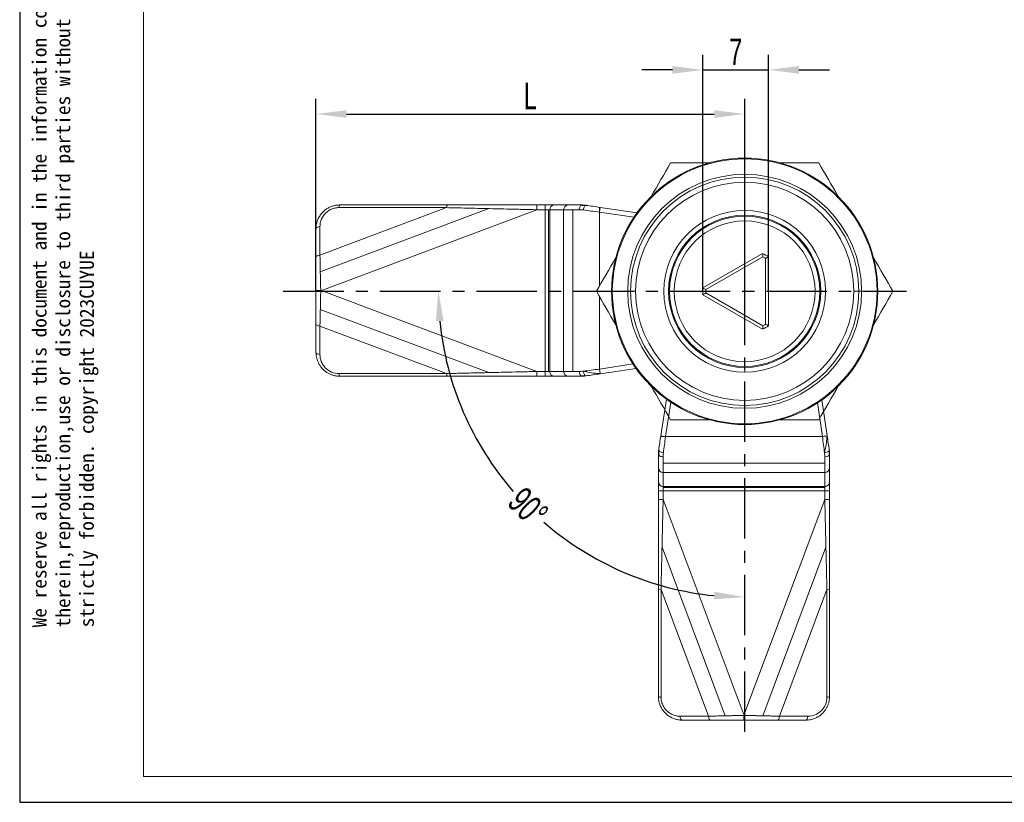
# Model space of a CAD drawing. Header units: inches. Extents: x 84745 to 84962, y 78106 to 78260.
# Tile 1 of 5: x 84745 to 84848, y 78106 to 78189. Entities that reach past the tile are written whole.
import ezdxf

# ---------------------------------------------------------------- set-up
doc = ezdxf.new("R2010")
doc.units = ezdxf.units.IN
doc.linetypes.add('CENTER', pattern=[10.16, 6.35, -1.27, 1.27, -1.27])
for name, color, linetype, lineweight in [('1', 7, 'Continuous', 18), ('实线层', 7, 'Continuous', 25), ('尺寸线层', 3, 'Continuous', 18), ('粗实线层', 7, 'Continuous', 35)]:
    doc.layers.add(name, color=color, linetype=linetype, lineweight=lineweight)
doc.layers.add('中心线层', color=1, linetype='CENTER')
doc.styles.get("Standard").update_dxf_attribs({"font": 'arial.ttf'})
doc.styles.add('标准', font='txt', dxfattribs={"width": 0.667})
doc.dimstyles.new('标准', dxfattribs={"dimscale": 0.8, "dimtxt": 3.5, "dimasz": 4, "dimexe": 2, "dimexo": 0, "dimtad": 1, "dimdec": 1, "dimdsep": 46, "dimtxsty": '标准', "dimblk": '_CAXARROW', "dimcen": 0, "dimdle": 8, "dimazin": 2, "dimtfac": 0.707107, "dimtmove": 0, "dimatfit": 3, "dimfxl": 1, "dimtolj": 1, "dimarcsym": 1})

# ---------------------------------------------------------------- blocks, each defined once
blk = doc.blocks.new('_CAXARROW')
blk.add_hatch(color=0).paths.add_polyline_path([(0, 0), (-1, 0.125), (-1, -0.125)], flags=0)
blk = doc.blocks.new('*D10')
at = {"layer": 'Defpoints', "color": 0, "transparency": 16777216}
for p in [(84820.99, 78178.65), (84775.91, 78160.09), (84820.99, 78160.02)]:
    blk.add_point(p, dxfattribs=at)
at = {"layer": '尺寸线层', "color": 0, "linetype": 'Continuous', "lineweight": -2, "transparency": 16777216}
for p, q in [((84775.91, 78160.09), (84775.91, 78180.25)), ((84820.99, 78160.02), (84820.99, 78180.25)), ((84779.11, 78178.65), (84817.79, 78178.65))]:
    blk.add_line(p, q, dxfattribs=at)
at = {"layer": '尺寸线层', "color": 0, "lineweight": -2, "transparency": 16777216, "xscale": 3.2, "yscale": 3.2, "zscale": 3.2, "rotation": 180}
blk.add_blockref('_CAXARROW', (84775.91, 78178.65), dxfattribs=at)
at = {"layer": '尺寸线层', "color": 0, "lineweight": -2, "transparency": 16777216, "xscale": 3.2, "yscale": 3.2, "zscale": 3.2}
blk.add_blockref('_CAXARROW', (84820.99, 78178.65), dxfattribs=at)
at = {"layer": '尺寸线层', "color": 0, "transparency": 16777216, "insert": (84798.45, 78180.55), "char_height": 2.8, "width": 5.9462, "attachment_point": 5, "style": '标准'}
blk.add_mtext('\\A1;L', dxfattribs=at)
blk = doc.blocks.new('*D11')
at = {"layer": 'Defpoints', "color": 0, "transparency": 16777216}
for p in [(84820.99, 78176.11), (84773.77, 78160.09), (84839.1, 78160.09), (84793.09, 78143.98), (84820.99, 78112.57)]:
    blk.add_point(p, dxfattribs=at)
at = {"layer": '尺寸线层', "color": 0, "linetype": 'Continuous', "lineweight": -2, "transparency": 16777216}
for start, end in [(185.6932, 220.9717), (229.0283, 264.3068)]:
    blk.add_arc((84820.99, 78160.09), 32.22, start, end, dxfattribs=at)
at = {"layer": '尺寸线层', "color": 0, "lineweight": -2, "transparency": 16777216, "xscale": 3.2, "yscale": 3.2, "zscale": 3.2}
for p, rotation in [((84788.77, 78160.09), 92.84661614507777), ((84820.99, 78127.88), 357.1533838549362)]:
    blk.add_blockref('_CAXARROW', p, dxfattribs=dict(at, rotation=rotation))
at = {"layer": '尺寸线层', "color": 0, "transparency": 16777216, "insert": (84798.21, 78137.31), "char_height": 2.8, "width": 7.5873, "attachment_point": 5, "rotation": 315, "style": '标准'}
blk.add_mtext('\\A1;90°', dxfattribs=at)
blk = doc.blocks.new('*D12')
at = {"layer": 'Defpoints', "color": 0, "transparency": 16777216}
for p in [(84823.49, 78183.29), (84816.59, 78160.02), (84823.49, 78160.02)]:
    blk.add_point(p, dxfattribs=at)
at = {"layer": '尺寸线层', "color": 0, "linetype": 'Continuous', "lineweight": -2, "transparency": 16777216}
for p, q in [((84816.59, 78160.02), (84816.59, 78184.89)), ((84823.49, 78160.02), (84823.49, 78184.89)), ((84813.39, 78183.29), (84810.19, 78183.29)), ((84816.59, 78183.29), (84823.49, 78183.29)), ((84826.69, 78183.29), (84829.89, 78183.29))]:
    blk.add_line(p, q, dxfattribs=at)
at = {"layer": '尺寸线层', "color": 0, "lineweight": -2, "transparency": 16777216, "xscale": 3.2, "yscale": 3.2, "zscale": 3.2}
blk.add_blockref('_CAXARROW', (84816.59, 78183.29), dxfattribs=at)
at = {"layer": '尺寸线层', "color": 0, "lineweight": -2, "transparency": 16777216, "xscale": 3.2, "yscale": 3.2, "zscale": 3.2, "rotation": 180}
blk.add_blockref('_CAXARROW', (84823.49, 78183.29), dxfattribs=at)
at = {"layer": '尺寸线层', "color": 0, "transparency": 16777216, "insert": (84820.04, 78185.19), "char_height": 2.8, "width": 8.0046, "attachment_point": 5, "style": '标准'}
blk.add_mtext('\\A1;7', dxfattribs=at)

msp = doc.modelspace()

# ---------------------------------------------------------------- linework, layer by layer
at = {"lineweight": 13}
msp.add_line((84757.791, 78109.006), (84757.791, 78256.167), dxfattribs=at)
at = {"linetype": 'Continuous', "lineweight": 13}
msp.add_line((84757.791, 78109.006), (84958.217, 78109.006), dxfattribs=at)
at = {"layer": '1', "linetype": 'Continuous', "lineweight": 5}
for p, q in [((84789.647, 78168.814), (84776.331, 78163.82)), ((84776.367, 78162.066), (84794.087, 78168.711)), ((84776.413, 78160.078), (84799.121, 78168.594)), ((84789.647, 78168.814), (84778.331, 78168.814)), ((84800.015, 78168.594), (84799.121, 78168.594)), ((84800.015, 78168.594), (84800.015, 78169.094)), ((84800.015, 78151.594), (84800.015, 78168.594)), ((84800.485, 78168.594), (84800.015, 78168.594)), ((84800.365, 78168.594), (84800.365, 78151.594)), ((84800.485, 78168.594), (84800.485, 78151.594)), ((84801.955, 78168.594), (84800.485, 78168.594)), ((84801.955, 78151.594), (84801.955, 78168.594)), ((84803.596, 78168.594), (84801.955, 78168.594)), ((84802.913, 78168.594), (84802.913, 78151.594)), ((84804.485, 78169.033), (84804.212, 78169.025)), ((84805.714, 78168.848), (84805.714, 78160.563)), ((84820.988, 78168.018), (84820.988, 78168.518)), ((84805.714, 78168.343), (84809.347, 78167.795)), ((84820.988, 78167.418), (84820.988, 78167.918)), ((84776.331, 78163.82), (84776.331, 78166.814)), ((84799.121, 78151.594), (84776.454, 78160.094)), ((84805.714, 78159.474), (84805.714, 78151.845)), ((84806.988, 78160.018), (84807.072, 78160.018)), ((84808.692, 78160.018), (84807.072, 78160.018)), ((84808.692, 78160.018), (84809.524, 78160.018)), ((84813.088, 78160.018), (84812.988, 78160.018)), ((84828.888, 78160.018), (84828.988, 78160.018)), ((84833.285, 78160.018), (84832.453, 78160.018)), ((84833.285, 78160.018), (84834.904, 78160.018)), ((84834.988, 78160.018), (84834.904, 78160.018)), ((84794.088, 78151.476), (84776.369, 78158.121)), ((84776.331, 78156.367), (84789.647, 78151.373)), ((84776.331, 78156.367), (84776.331, 78153.373)), ((84809.257, 78152.379), (84805.723, 78151.846)), ((84820.988, 78152.618), (84820.988, 78152.118)), ((84820.988, 78152.018), (84820.988, 78151.518)), ((84789.647, 78151.373), (84778.331, 78151.373)), ((84799.121, 78151.594), (84800.015, 78151.594)), ((84800.015, 78151.094), (84800.015, 78151.594)), ((84800.015, 78151.594), (84800.485, 78151.594)), ((84800.485, 78151.594), (84801.955, 78151.594)), ((84801.955, 78151.594), (84803.596, 78151.594)), ((84812.664, 78144.744), (84813.212, 78148.377)), ((84828.628, 78148.287), (84829.161, 78144.753)), ((84812.159, 78144.744), (84820.444, 78144.744)), ((84812.664, 78144.744), (84829.162, 78144.744)), ((84811.973, 78143.516), (84811.981, 78143.242)), ((84812.413, 78142.627), (84812.413, 78140.985)), ((84829.413, 78140.985), (84829.413, 78142.627)), ((84812.413, 78141.943), (84829.413, 78141.943)), ((84829.413, 78140.985), (84812.413, 78140.985)), ((84812.413, 78140.985), (84812.413, 78139.515)), ((84829.413, 78139.515), (84829.413, 78140.985)), ((84812.413, 78139.515), (84829.413, 78139.515)), ((84812.413, 78139.515), (84812.413, 78139.045)), ((84829.413, 78139.045), (84829.413, 78139.515)), ((84812.413, 78139.045), (84811.913, 78139.045)), ((84812.413, 78139.396), (84829.413, 78139.396)), ((84829.413, 78139.045), (84812.413, 78139.045)), ((84812.413, 78139.045), (84812.413, 78138.151)), ((84829.413, 78138.151), (84829.413, 78139.045)), ((84829.913, 78139.045), (84829.413, 78139.045)), ((84820.929, 78115.443), (84812.413, 78138.151)), ((84829.413, 78138.151), (84820.913, 78115.484)), ((84818.941, 78115.397), (84812.296, 78133.118)), ((84829.531, 78133.118), (84822.886, 78115.399)), ((84812.193, 78128.677), (84817.186, 78115.361)), ((84812.193, 78128.677), (84812.193, 78117.361)), ((84824.64, 78115.361), (84829.634, 78128.677)), ((84829.634, 78128.677), (84829.634, 78117.361)), ((84817.186, 78115.361), (84814.193, 78115.361)), ((84824.64, 78115.361), (84827.634, 78115.361))]:
    msp.add_line(p, q, dxfattribs=at)
at = {"layer": '1', "linetype": 'Continuous'}
for p, q in [((84789.73, 78169.094), (84778.413, 78169.094)), ((84799.121, 78169.094), (84800.015, 78169.094)), ((84799.121, 78168.594), (84799.121, 78169.094)), ((84800.955, 78169.094), (84800.015, 78169.094)), ((84802.425, 78169.094), (84800.955, 78169.094)), ((84803.861, 78169.094), (84802.425, 78169.094)), ((84805.789, 78168.837), (84809.666, 78168.253)), ((84775.913, 78166.594), (84775.913, 78163.6)), ((84775.913, 78163.6), (84775.913, 78160.094)), ((84816.603, 78160.373), (84822.874, 78163.994)), ((84822.885, 78163.654), (84816.892, 78160.194)), ((84823.188, 78156.559), (84823.188, 78163.478)), ((84823.488, 78163.639), (84823.488, 78156.398)), ((84775.913, 78160.094), (84775.913, 78156.587)), ((84822.874, 78156.043), (84816.603, 78159.664)), ((84816.892, 78159.843), (84822.885, 78156.383)), ((84775.913, 78156.587), (84775.913, 78153.594)), ((84809.568, 78151.92), (84805.789, 78151.35)), ((84778.413, 78151.094), (84789.73, 78151.094)), ((84799.121, 78151.094), (84799.121, 78151.594)), ((84800.015, 78151.094), (84799.121, 78151.094)), ((84800.015, 78151.094), (84800.955, 78151.094)), ((84800.955, 78151.094), (84802.425, 78151.094)), ((84802.425, 78151.094), (84803.861, 78151.094)), ((84812.17, 78144.819), (84812.754, 78148.696)), ((84829.087, 78148.598), (84829.657, 78144.819)), ((84811.913, 78142.891), (84811.913, 78141.455)), ((84829.913, 78141.455), (84829.913, 78142.891)), ((84811.913, 78141.455), (84811.913, 78139.985)), ((84829.913, 78139.985), (84829.913, 78141.455)), ((84811.913, 78139.985), (84811.913, 78139.045)), ((84829.913, 78139.045), (84829.913, 78139.985)), ((84811.913, 78138.151), (84811.913, 78139.045)), ((84829.913, 78139.045), (84829.913, 78138.151)), ((84812.413, 78138.151), (84811.913, 78138.151)), ((84829.913, 78138.151), (84829.413, 78138.151)), ((84811.913, 78128.76), (84811.913, 78117.443)), ((84829.913, 78117.443), (84829.913, 78128.76)), ((84814.413, 78114.943), (84817.407, 78114.943)), ((84824.419, 78114.943), (84827.413, 78114.943))]:
    msp.add_line(p, q, dxfattribs=at)
for radius, start, end in [(14, 0, 180), (8.5, 90, 270), (8.5, 270, 90), (8, 90, 270), (7.9, 90, 270), (7.4, 90, 270), (8, 270, 90), (7.9, 270, 90), (7.4, 270, 90), (4.4, 55.37646, 64.62354), (4.1, 57.54851, 62.45149), (4.4, 175.37646, 184.62354), (4.1, 177.54851, 182.45149), (14, 180, 0), (4.4, 295.37646, 304.62354), (4.1, 297.54851, 302.45149)]:
    msp.add_arc((84820.988, 78160.018), radius, start, end, dxfattribs=at)
at = {"layer": '1', "linetype": 'Continuous', "lineweight": 5}
for radius, start, end in [(13.916, 0, 180), (12.297, 0, 180), (12, 0, 180), (11.465, 0, 180), (13.916, 180, 0), (12.297, 180, 0), (12, 180, 0), (11.465, 180, 0)]:
    msp.add_arc((84820.988, 78160.018), radius, start, end, dxfattribs=at)
at = {"layer": '1', "linetype": 'Continuous'}
for centre, major_axis, ratio, start_param, end_param in [((84789.73, 78168.594), (0, -0.5), 0.1842885, 3.1415908, 4.2556159), ((84803.861, 78168.594), (0, -0.5), 0.5293795, 3.1415926, 4.712389), ((84805.788, 78168.837), (3.531, -0.532), 0.0000343, 1.5705317, 2.0030219), ((84776.413, 78166.594), (0.5, 0), 0.4472136, 1.7369552, 3.1415926), ((84776.413, 78163.6), (-0.5, 0), 0.4472136, 4.8785479, 6.2831853), ((84776.413, 78156.587), (0.5, 0), 0.4472136, 3.1415927, 4.5462301), ((84776.413, 78153.594), (-0.5, 0), 0.4472136, 0, 1.4046375), ((84789.73, 78151.594), (0, -0.5), 0.1842885, 5.169162, 6.2831853), ((84803.861, 78151.594), (0, -0.5), 0.5293794, 4.712389, 6.2831853), ((84805.788, 78151.35), (-3.534, -0.533), 0.0000088, 1.1387701, 1.5709007), ((84812.17, 78144.818), (0.532, 3.531), 0.0000343, 1.5705317, 2.0030219), ((84829.657, 78144.818), (0.533, -3.534), 0.0000088, 1.1387701, 1.5709007), ((84812.413, 78142.891), (0.5, 0), 0.5293795, 3.1415926, 4.712389), ((84829.413, 78142.891), (0.5, 0), 0.5293794, 4.712389, 6.2831853), ((84812.413, 78128.76), (0.5, 0), 0.1842885, 3.1415908, 4.2556159), ((84829.413, 78128.76), (0.5, 0), 0.1842885, 5.169162, 6.2831853), ((84814.413, 78115.443), (0, 0.5), 0.4472136, 1.7369552, 3.1415926), ((84817.407, 78115.443), (0, -0.5), 0.4472136, 4.8785479, 6.2831853), ((84824.419, 78115.443), (0, 0.5), 0.4472136, 3.1415927, 4.5462301), ((84827.413, 78115.443), (0, -0.5), 0.4472136, 0, 1.4046375)]:
    msp.add_ellipse(centre, major_axis=major_axis, ratio=ratio, start_param=start_param, end_param=end_param, dxfattribs=at)
at = {"layer": '1', "linetype": 'Continuous', "lineweight": 5}
for centre, major_axis, start_param, end_param in [((84800.955, 78168.594), (0, 0.5), 0, 1.5707963), ((84802.425, 78168.594), (0, -0.5), 3.1415927, 4.712389), ((84800.955, 78151.594), (0, 0.5), 1.5707963, 3.1415927), ((84802.425, 78151.594), (0, -0.5), 4.712389, 6.2831853), ((84812.413, 78141.455), (0.5, 0), 3.1415927, 4.712389), ((84829.413, 78141.455), (0.5, 0), 4.712389, 6.2831853), ((84812.413, 78139.985), (-0.5, 0), 0, 1.5707963), ((84829.413, 78139.985), (-0.5, 0), 1.5707963, 3.1415927)]:
    msp.add_ellipse(centre, major_axis=major_axis, ratio=0.9396926, start_param=start_param, end_param=end_param, dxfattribs=at)
at = {"layer": '1', "linetype": 'Continuous'}
for points, degree in [([(84813.194, 78173.518), (84812.522, 78172.355), (84811.843, 78171.178), (84811.151, 78169.98)], 3), ([(84817.28, 78173.518), (84815.897, 78173.518), (84814.538, 78173.518), (84813.194, 78173.518)], 3), ([(84828.783, 78173.518), (84827.439, 78173.518), (84826.08, 78173.518), (84824.696, 78173.518)], 3), ([(84830.826, 78169.98), (84830.134, 78171.178), (84829.454, 78172.355), (84828.783, 78173.518)], 3), ([(84776.331, 78166.814), (84776.335, 78166.989), (84776.377, 78167.319), (84776.537, 78167.732), (84776.793, 78168.122), (84777.124, 78168.429), (84777.498, 78168.65), (84777.913, 78168.785), (84778.19, 78168.814), (84778.331, 78168.814)], 3), ([(84804.227, 78169.035), (84803.767, 78169.063)], 1), ([(84804.308, 78169.06), (84804.282, 78169.064), (84804.253, 78169.055), (84804.224, 78169.035)], 3), ([(84807.443, 78163.557), (84806.751, 78162.359), (84806.072, 78161.182), (84805.4, 78160.018)], 3), ([(84822.874, 78163.994), (84822.879, 78163.881), (84822.882, 78163.767), (84822.885, 78163.654)], 3), ([(84823.488, 78163.639), (84823.388, 78163.587), (84823.288, 78163.533), (84823.188, 78163.478)], 3), ([(84836.577, 78160.018), (84835.905, 78161.182), (84835.225, 78162.359), (84834.534, 78163.557)], 3), ([(84816.892, 78160.194), (84816.795, 78160.253), (84816.698, 78160.313), (84816.603, 78160.373)], 3), ([(84805.4, 78160.018), (84806.072, 78158.855), (84806.751, 78157.678), (84807.443, 78156.48)], 3), ([(84816.892, 78159.843), (84816.795, 78159.784), (84816.698, 78159.724), (84816.603, 78159.664)], 3), ([(84834.534, 78156.48), (84835.225, 78157.678), (84835.905, 78158.855), (84836.577, 78160.018)], 3), ([(84822.885, 78156.383), (84822.882, 78156.27), (84822.879, 78156.156), (84822.874, 78156.043)], 3), ([(84823.488, 78156.398), (84823.388, 78156.45), (84823.288, 78156.504), (84823.188, 78156.559)], 3), ([(84803.767, 78151.124), (84804.228, 78151.152)], 1), ([(84804.308, 78151.127), (84804.259, 78151.12), (84804.159, 78151.107), (84804.01, 78151.096), (84803.911, 78151.094), (84803.861, 78151.094)], 3), ([(84811.151, 78150.057), (84811.843, 78148.859), (84812.522, 78147.682), (84813.194, 78146.518)], 3), ([(84828.783, 78146.518), (84829.454, 78147.682), (84830.134, 78148.859), (84830.826, 78150.057)], 3), ([(84813.194, 78146.518), (84814.538, 78146.518), (84815.897, 78146.518), (84817.28, 78146.518)], 3), ([(84824.696, 78146.518), (84826.08, 78146.518), (84827.439, 78146.518), (84828.783, 78146.518)], 3), ([(84811.972, 78143.257), (84811.944, 78142.797)], 1), ([(84811.947, 78143.338), (84811.943, 78143.312), (84811.952, 78143.283), (84811.972, 78143.255)], 3), ([(84829.883, 78142.798), (84829.855, 78143.258)], 1), ([(84829.88, 78143.339), (84829.887, 78143.289), (84829.9, 78143.189), (84829.911, 78143.04), (84829.913, 78142.941), (84829.913, 78142.891)], 3), ([(84814.193, 78115.361), (84814.017, 78115.365), (84813.688, 78115.407), (84813.275, 78115.567), (84812.885, 78115.823), (84812.578, 78116.154), (84812.357, 78116.528), (84812.222, 78116.943), (84812.193, 78117.22), (84812.193, 78117.361)], 3), ([(84817.407, 78114.943), (84817.764, 78114.943), (84818.5, 78114.943), (84819.687, 78114.943), (84820.499, 78114.943), (84820.913, 78114.943)], 3), ([(84820.913, 78114.943), (84821.328, 78114.943), (84822.14, 78114.943), (84823.326, 78114.943), (84824.062, 78114.943), (84824.419, 78114.943)], 3)]:
    msp.add_open_spline(points, degree=degree, dxfattribs=at)
for points, knots in [([(84778.413, 78169.094), (84778.361, 78169.093), (84778.254, 78169.091), (84778.092, 78169.075), (84777.928, 78169.048), (84777.763, 78169.01), (84777.597, 78168.959), (84777.432, 78168.895), (84777.268, 78168.819), (84777.109, 78168.729), (84776.954, 78168.626), (84776.805, 78168.511), (84776.664, 78168.383), (84776.531, 78168.243), (84776.409, 78168.092), (84776.298, 78167.931), (84776.199, 78167.76), (84776.114, 78167.581), (84776.042, 78167.394), (84775.985, 78167.201), (84775.944, 78167.002), (84775.918, 78166.799), (84775.915, 78166.662), (84775.913, 78166.594)], [0, 0, 0, 0, 0.1556502, 0.314744, 0.4771988, 0.6429752, 0.8120461, 0.9843963, 1.1600005, 1.3387767, 1.5206219, 1.7055027, 1.8933401, 2.0840425, 2.2776183, 2.4739877, 2.6731245, 2.8750515, 3.0797057, 3.2871644, 3.4974985, 3.7106962, 3.9266934, 3.9266934, 3.9266934, 3.9266934]), ([(84799.121, 78169.094), (84798.885, 78169.094), (84798.309, 78169.094), (84797.286, 78169.094), (84795.95, 78169.094), (84794.557, 78169.094), (84793.226, 78169.094), (84791.978, 78169.094), (84790.816, 78169.094), (84790.041, 78169.094), (84789.73, 78169.094)], [0, 0, 0, 0, 0.7034259, 1.7203777, 3.0508193, 4.6945888, 5.8870733, 7.0409445, 8.4466357, 9.3907918, 9.3907918, 9.3907918, 9.3907918]), ([(84803.597, 78168.594), (84803.632, 78168.594), (84803.738, 78168.592), (84803.881, 78168.583), (84803.988, 78168.57), (84804.022, 78168.566)], [0, 0, 0, 0, 0.10974136, 0.32651152, 0.42714445, 0.42714445, 0.42714445, 0.42714445]), ([(84803.861, 78169.094), (84803.911, 78169.094), (84804.01, 78169.091), (84804.159, 78169.08), (84804.259, 78169.068), (84804.308, 78169.06)], [0, 0, 0, 0, 0.1496086, 0.29921721, 0.44881546, 0.44881546, 0.44881546, 0.44881546]), ([(84776.413, 78160.094), (84776.354, 78160.094), (84776.29, 78160.094), (84776.167, 78160.094), (84776.108, 78160.094), (84776.011, 78160.094), (84775.973, 78160.094), (84775.924, 78160.094), (84775.913, 78160.094), (84775.913, 78160.094)], [0, 0, 0, 0, 0.1249259, 0.1249259, 0.2498518, 0.2498518, 0.3747777, 0.3747777, 0.4997036, 0.4997036, 0.4997036, 0.4997036]), ([(84778.413, 78151.094), (84778.363, 78151.094), (84778.264, 78151.096), (84778.115, 78151.11), (84777.967, 78151.132), (84777.821, 78151.163), (84777.677, 78151.203), (84777.535, 78151.251), (84777.397, 78151.308), (84777.263, 78151.372), (84777.132, 78151.445), (84777.007, 78151.525), (84776.886, 78151.612), (84776.771, 78151.707), (84776.636, 78151.831), (84776.486, 78151.994), (84776.329, 78152.204), (84776.19, 78152.44), (84776.073, 78152.699), (84775.984, 78152.981), (84775.925, 78153.282), (84775.917, 78153.488), (84775.913, 78153.594)], [0, 0, 0, 0, 0.1472612, 0.2939915, 0.440279, 0.5862131, 0.7318836, 0.8773807, 1.0227953, 1.168218, 1.3137396, 1.4594508, 1.6054418, 1.7518024, 1.8986216, 2.1483208, 2.4108852, 2.6866376, 2.9758563, 3.2787824, 3.5956256, 3.9265689, 3.9265689, 3.9265689, 3.9265689]), ([(84805.723, 78151.846), (84805.743, 78151.715), (84805.762, 78151.588), (84805.79, 78151.405), (84805.798, 78151.352), (84805.797, 78151.352)], [0, 0, 0, 0, 0.25000277, 0.25000277, 0.50000554, 0.50000554, 0.50000554, 0.50000554]), ([(84789.73, 78151.094), (84789.922, 78151.094), (84790.371, 78151.094), (84791.148, 78151.094), (84792.118, 78151.094), (84793.227, 78151.094), (84794.557, 78151.094), (84795.753, 78151.094), (84796.748, 78151.094), (84797.482, 78151.094), (84798.255, 78151.094), (84798.832, 78151.094), (84799.121, 78151.094)], [0, 0, 0, 0, 0.5810699, 1.3641895, 2.3494659, 3.5061211, 4.6956485, 6.3383247, 7.0822829, 7.6683661, 8.5301236, 9.3907891, 9.3907891, 9.3907891, 9.3907891]), ([(84804.022, 78151.622), (84803.988, 78151.617), (84803.881, 78151.605), (84803.738, 78151.595), (84803.632, 78151.594), (84803.597, 78151.594)], [0, 0, 0, 0, 0.1005871, 0.31735751, 0.42715249, 0.42715249, 0.42715249, 0.42715249]), ([(84829.161, 78144.753), (84829.291, 78144.773), (84829.419, 78144.792), (84829.602, 78144.82), (84829.655, 78144.828), (84829.655, 78144.827)], [0, 0, 0, 0, 0.25000277, 0.25000277, 0.50000554, 0.50000554, 0.50000554, 0.50000554]), ([(84811.913, 78142.891), (84811.913, 78142.941), (84811.916, 78143.04), (84811.927, 78143.189), (84811.939, 78143.289), (84811.947, 78143.338)], [0, 0, 0, 0, 0.1496086, 0.29921721, 0.44881546, 0.44881546, 0.44881546, 0.44881546]), ([(84812.413, 78142.627), (84812.413, 78142.662), (84812.415, 78142.768), (84812.424, 78142.911), (84812.437, 78143.018), (84812.441, 78143.053)], [0, 0, 0, 0, 0.10974136, 0.32651152, 0.42714445, 0.42714445, 0.42714445, 0.42714445]), ([(84829.385, 78143.053), (84829.39, 78143.018), (84829.402, 78142.911), (84829.412, 78142.768), (84829.413, 78142.662), (84829.413, 78142.627)], [0, 0, 0, 0, 0.1005871, 0.31735751, 0.42715249, 0.42715249, 0.42715249, 0.42715249]), ([(84811.913, 78138.151), (84811.913, 78137.915), (84811.913, 78137.339), (84811.913, 78136.317), (84811.913, 78134.98), (84811.913, 78133.587), (84811.913, 78132.256), (84811.913, 78131.008), (84811.913, 78129.847), (84811.913, 78129.071), (84811.913, 78128.76)], [0, 0, 0, 0, 0.7034259, 1.7203777, 3.0508193, 4.6945888, 5.8870733, 7.0409445, 8.4466357, 9.3907918, 9.3907918, 9.3907918, 9.3907918]), ([(84829.913, 78128.76), (84829.913, 78128.952), (84829.913, 78129.401), (84829.913, 78130.178), (84829.913, 78131.148), (84829.913, 78132.257), (84829.913, 78133.587), (84829.913, 78134.783), (84829.913, 78135.778), (84829.913, 78136.512), (84829.913, 78137.285), (84829.913, 78137.862), (84829.913, 78138.151)], [0, 0, 0, 0, 0.5810699, 1.3641895, 2.3494659, 3.5061211, 4.6956485, 6.3383247, 7.0822829, 7.6683661, 8.5301236, 9.3907891, 9.3907891, 9.3907891, 9.3907891]), ([(84811.913, 78117.443), (84811.914, 78117.391), (84811.916, 78117.284), (84811.932, 78117.122), (84811.959, 78116.958), (84811.997, 78116.793), (84812.048, 78116.627), (84812.112, 78116.462), (84812.188, 78116.299), (84812.278, 78116.139), (84812.381, 78115.984), (84812.496, 78115.835), (84812.624, 78115.694), (84812.764, 78115.561), (84812.915, 78115.439), (84813.076, 78115.328), (84813.247, 78115.229), (84813.426, 78115.144), (84813.613, 78115.072), (84813.806, 78115.015), (84814.005, 78114.974), (84814.208, 78114.948), (84814.345, 78114.945), (84814.413, 78114.943)], [0, 0, 0, 0, 0.1556502, 0.314744, 0.4771988, 0.6429752, 0.8120461, 0.9843963, 1.1600005, 1.3387767, 1.5206219, 1.7055027, 1.8933401, 2.0840425, 2.2776183, 2.4739877, 2.6731245, 2.8750515, 3.0797057, 3.2871644, 3.4974985, 3.7106962, 3.9266934, 3.9266934, 3.9266934, 3.9266934]), ([(84829.913, 78117.443), (84829.912, 78117.393), (84829.911, 78117.294), (84829.897, 78117.145), (84829.875, 78116.997), (84829.844, 78116.851), (84829.804, 78116.707), (84829.756, 78116.565), (84829.699, 78116.427), (84829.634, 78116.293), (84829.562, 78116.163), (84829.482, 78116.037), (84829.395, 78115.916), (84829.3, 78115.801), (84829.176, 78115.667), (84829.013, 78115.516), (84828.802, 78115.359), (84828.567, 78115.22), (84828.308, 78115.103), (84828.026, 78115.014), (84827.725, 78114.955), (84827.519, 78114.947), (84827.413, 78114.943)], [0, 0, 0, 0, 0.1472612, 0.2939915, 0.440279, 0.5862131, 0.7318836, 0.8773807, 1.0227953, 1.168218, 1.3137396, 1.4594508, 1.6054418, 1.7518024, 1.8986216, 2.1483208, 2.4108852, 2.6866376, 2.9758563, 3.2787824, 3.5956256, 3.9265689, 3.9265689, 3.9265689, 3.9265689]), ([(84820.913, 78115.443), (84820.913, 78115.384), (84820.913, 78115.321), (84820.913, 78115.198), (84820.913, 78115.138), (84820.913, 78115.041), (84820.913, 78115.003), (84820.913, 78114.954), (84820.913, 78114.943), (84820.913, 78114.943)], [0, 0, 0, 0, 0.1249259, 0.1249259, 0.2498518, 0.2498518, 0.3747777, 0.3747777, 0.4997036, 0.4997036, 0.4997036, 0.4997036])]:
    msp.add_open_spline(points, degree=3, knots=knots, dxfattribs=at)
at = {"layer": '1', "linetype": 'Continuous', "lineweight": 5}
for points, knots in [([(84778.413, 78169.094), (84778.396, 78169.094), (84778.379, 78169.067), (84778.35, 78168.969), (84778.338, 78168.897), (84778.331, 78168.814)], [0, 0, 0, 0, 0.14984081, 0.14984081, 0.29968163, 0.29968163, 0.29968163, 0.29968163]), ([(84799.121, 78168.594), (84798.86, 78168.6), (84798.373, 78168.611), (84797.696, 78168.627), (84797.123, 78168.64), (84796.345, 78168.658), (84795.374, 78168.681), (84794.139, 78168.71), (84792.943, 78168.738), (84791.768, 78168.765), (84790.677, 78168.79), (84789.982, 78168.806), (84789.647, 78168.814)], [0, 0, 0, 0, 0.7783767, 1.4521667, 2.0213697, 2.4859855, 3.7770679, 4.9221422, 6.183592, 7.3630073, 8.4604613, 9.4760446, 9.4760446, 9.4760446, 9.4760446]), ([(84804.224, 78169.035), (84804.195, 78169.014), (84804.166, 78168.981), (84804.088, 78168.852), (84804.046, 78168.726), (84804.027, 78168.597)], [0, 0, 0, 0, 0.16446417, 0.16446417, 0.48975028, 0.48975028, 0.48975028, 0.48975028]), ([(84805.789, 78168.837), (84805.789, 78168.837), (84805.781, 78168.784), (84805.753, 78168.601), (84805.734, 78168.472), (84805.714, 78168.343)], [0, 0, 0, 0, 0.25000001, 0.25000001, 0.50000002, 0.50000002, 0.50000002, 0.50000002]), ([(84776.331, 78163.82), (84776.332, 78163.739), (84776.336, 78163.569), (84776.341, 78163.297), (84776.347, 78162.997), (84776.354, 78162.668), (84776.361, 78162.31), (84776.37, 78161.923), (84776.38, 78161.506), (84776.39, 78161.061), (84776.402, 78160.587), (84776.409, 78160.261), (84776.413, 78160.094)], [0, 0, 0, 0, 0.2621003, 0.5487727, 0.8600257, 1.1958655, 1.5562972, 1.9413243, 2.3509499, 2.7851761, 3.2440045, 3.7274363, 3.7274363, 3.7274363, 3.7274363]), ([(84776.413, 78160.094), (84776.411, 78160.001), (84776.407, 78159.821), (84776.401, 78159.559), (84776.395, 78159.313), (84776.39, 78159.083), (84776.386, 78158.869), (84776.381, 78158.671), (84776.377, 78158.489), (84776.374, 78158.323), (84776.368, 78158.049), (84776.359, 78157.673), (84776.349, 78157.206), (84776.339, 78156.772), (84776.333, 78156.499), (84776.331, 78156.367)], [0, 0, 0, 0, 0.267998, 0.5210772, 0.7592377, 0.9824793, 1.190802, 1.3842058, 1.5626908, 1.7262571, 1.8749049, 2.3760481, 2.8518927, 3.3024578, 3.7277662, 3.7277662, 3.7277662, 3.7277662]), ([(84778.331, 78151.373), (84778.064, 78151.373), (84777.521, 78151.483), (84776.617, 78152.115), (84776.331, 78152.882), (84776.331, 78153.373)], [0, 0, 0, 0, 0.7822085, 1.5644169, 3.1288338, 3.1288338, 3.1288338, 3.1288338]), ([(84778.331, 78151.373), (84778.338, 78151.29), (84778.35, 78151.218), (84778.379, 78151.12), (84778.396, 78151.094), (84778.413, 78151.094)], [0, 0, 0, 0, 0.14984081, 0.14984081, 0.29968163, 0.29968163, 0.29968163, 0.29968163]), ([(84789.647, 78151.373), (84789.835, 78151.377), (84790.219, 78151.386), (84790.811, 78151.4), (84791.43, 78151.414), (84792.077, 78151.429), (84792.753, 78151.445), (84793.456, 78151.462), (84794.239, 78151.48), (84795.164, 78151.501), (84796.292, 78151.527), (84797.635, 78151.559), (84798.602, 78151.581), (84799.121, 78151.594)], [0, 0, 0, 0, 0.5704536, 1.1676192, 1.7915164, 2.4421625, 3.1195725, 3.8237598, 4.5547365, 5.4674672, 6.591926, 7.9281184, 9.4760451, 9.4760451, 9.4760451, 9.4760451]), ([(84804.023, 78151.621), (84804.044, 78151.623), (84804.066, 78151.624), (84804.214, 78151.59), (84804.343, 78151.561), (84804.738, 78151.48), (84805.011, 78151.432), (84805.431, 78151.392), (84805.572, 78151.385), (84805.739, 78151.387), (84805.766, 78151.388), (84805.792, 78151.389)], [0, 0, 0, 0, 0.0702319, 0.0702319, 0.4809479, 0.4809479, 1.3023799, 1.3023799, 1.713096, 1.713096, 1.7900226, 1.7900226, 1.7900226, 1.7900226]), ([(84812.17, 78144.819), (84812.17, 78144.819), (84812.223, 78144.811), (84812.406, 78144.783), (84812.535, 78144.764), (84812.664, 78144.744)], [0, 0, 0, 0, 0.25000001, 0.25000001, 0.50000002, 0.50000002, 0.50000002, 0.50000002]), ([(84829.386, 78143.053), (84829.384, 78143.074), (84829.383, 78143.096), (84829.417, 78143.244), (84829.445, 78143.373), (84829.527, 78143.768), (84829.575, 78144.041), (84829.614, 78144.461), (84829.622, 78144.602), (84829.62, 78144.769), (84829.619, 78144.796), (84829.618, 78144.822)], [0, 0, 0, 0, 0.0702319, 0.0702319, 0.4809479, 0.4809479, 1.3023799, 1.3023799, 1.713096, 1.713096, 1.7900226, 1.7900226, 1.7900226, 1.7900226]), ([(84811.972, 78143.255), (84811.993, 78143.225), (84812.026, 78143.197), (84812.155, 78143.118), (84812.28, 78143.076), (84812.41, 78143.057)], [0, 0, 0, 0, 0.16446417, 0.16446417, 0.48975028, 0.48975028, 0.48975028, 0.48975028]), ([(84812.413, 78138.151), (84812.407, 78137.89), (84812.396, 78137.403), (84812.38, 78136.726), (84812.367, 78136.154), (84812.349, 78135.375), (84812.326, 78134.404), (84812.297, 78133.169), (84812.269, 78131.973), (84812.242, 78130.798), (84812.217, 78129.708), (84812.2, 78129.012), (84812.193, 78128.677)], [0, 0, 0, 0, 0.7783767, 1.4521667, 2.0213697, 2.4859855, 3.7770679, 4.9221422, 6.183592, 7.3630073, 8.4604613, 9.4760446, 9.4760446, 9.4760446, 9.4760446]), ([(84829.634, 78128.677), (84829.629, 78128.865), (84829.62, 78129.249), (84829.607, 78129.841), (84829.593, 78130.46), (84829.577, 78131.108), (84829.562, 78131.783), (84829.545, 78132.486), (84829.527, 78133.269), (84829.506, 78134.194), (84829.48, 78135.322), (84829.448, 78136.665), (84829.425, 78137.632), (84829.413, 78138.151)], [0, 0, 0, 0, 0.5704536, 1.1676192, 1.7915164, 2.4421625, 3.1195725, 3.8237598, 4.5547365, 5.4674672, 6.591926, 7.9281184, 9.4760451, 9.4760451, 9.4760451, 9.4760451]), ([(84811.913, 78117.443), (84811.913, 78117.426), (84811.94, 78117.409), (84812.038, 78117.38), (84812.109, 78117.368), (84812.193, 78117.361)], [0, 0, 0, 0, 0.14984081, 0.14984081, 0.29968163, 0.29968163, 0.29968163, 0.29968163]), ([(84829.634, 78117.361), (84829.634, 78117.094), (84829.524, 78116.551), (84828.892, 78115.647), (84828.125, 78115.361), (84827.634, 78115.361)], [0, 0, 0, 0, 0.7822085, 1.5644169, 3.1288338, 3.1288338, 3.1288338, 3.1288338]), ([(84829.634, 78117.361), (84829.717, 78117.368), (84829.789, 78117.38), (84829.887, 78117.409), (84829.913, 78117.426), (84829.913, 78117.443)], [0, 0, 0, 0, 0.14984081, 0.14984081, 0.29968163, 0.29968163, 0.29968163, 0.29968163]), ([(84817.186, 78115.361), (84817.268, 78115.362), (84817.438, 78115.366), (84817.71, 78115.371), (84818.01, 78115.377), (84818.339, 78115.384), (84818.697, 78115.392), (84819.084, 78115.4), (84819.501, 78115.41), (84819.946, 78115.421), (84820.42, 78115.432), (84820.746, 78115.439), (84820.913, 78115.443)], [0, 0, 0, 0, 0.2621003, 0.5487727, 0.8600257, 1.1958655, 1.5562972, 1.9413243, 2.3509499, 2.7851761, 3.2440045, 3.7274363, 3.7274363, 3.7274363, 3.7274363]), ([(84820.913, 78115.443), (84821.006, 78115.441), (84821.186, 78115.437), (84821.448, 78115.431), (84821.694, 78115.425), (84821.924, 78115.42), (84822.138, 78115.416), (84822.336, 78115.411), (84822.518, 78115.407), (84822.684, 78115.404), (84822.958, 78115.398), (84823.334, 78115.389), (84823.801, 78115.379), (84824.235, 78115.37), (84824.508, 78115.364), (84824.64, 78115.361)], [0, 0, 0, 0, 0.267998, 0.5210772, 0.7592377, 0.9824793, 1.190802, 1.3842058, 1.5626908, 1.7262571, 1.8749049, 2.3760481, 2.8518927, 3.3024578, 3.7277662, 3.7277662, 3.7277662, 3.7277662])]:
    msp.add_open_spline(points, degree=3, knots=knots, dxfattribs=at)
for points in [[(84804.027, 78168.597), (84804.025, 78168.587), (84804.024, 78168.576), (84804.022, 78168.566)], [(84804.022, 78168.566), (84804.551, 78168.497), (84805.132, 78168.42), (84805.714, 78168.343)], [(84805.714, 78151.845), (84805.132, 78151.768), (84804.551, 78151.691), (84804.022, 78151.622)], [(84804.022, 78151.622), (84804.024, 78151.612), (84804.025, 78151.602), (84804.026, 78151.592)], [(84804.308, 78151.127), (84804.187, 78151.109), (84804.07, 78151.3), (84804.026, 78151.592)], [(84812.441, 78143.053), (84812.51, 78143.581), (84812.587, 78144.162), (84812.664, 78144.744)], [(84829.162, 78144.744), (84829.239, 78144.162), (84829.316, 78143.581), (84829.385, 78143.053)], [(84812.41, 78143.057), (84812.42, 78143.055), (84812.431, 78143.054), (84812.441, 78143.053)], [(84829.385, 78143.053), (84829.395, 78143.054), (84829.405, 78143.055), (84829.415, 78143.057)], [(84829.88, 78143.339), (84829.898, 78143.217), (84829.707, 78143.1), (84829.415, 78143.057)]]:
    msp.add_open_spline(points, degree=3, dxfattribs=at)
at = {"layer": '中心线层'}
for p, q in [((84820.988, 78113.704), (84820.988, 78177.018)), ((84772.479, 78160.018), (84837.988, 78160.018))]:
    msp.add_line(p, q, dxfattribs=at)
at = {"layer": '实线层'}
for p, q in [((84744.76, 78259.823), (84744.76, 78106.309)), ((84744.76, 78106.309), (84961.872, 78106.309))]:
    msp.add_line(p, q, dxfattribs=at)

# ---------------------------------------------------------------- texts
at = {"layer": '粗实线层', "color": 3, "insert": (84746.086, 78124.695), "char_height": 1.493172, "width": 87.7239, "attachment_point": 1, "rotation": 90}
msp.add_mtext('{\\fSimHei|b0|i0|c0|p34;We reserve all rights in this document and in the information contained therein,reproduction,use or disclosure to third parties without express authority is strictly forbidden. copyright 2023CUYUE}', dxfattribs=at)

# ---------------------------------------------------------------- dimensions: what is measured, and where the dimension line sits
at = {"layer": '尺寸线层', "color": 3}
for base, p1, p2, text, override, picture, middle in [((84823.488, 78183.294), (84816.588, 78160.018), (84823.488, 78160.018), '7', {"dimsah": 1, "dimtzin": 8, "dimarcsym": 0}, '*D12', (84820.038, 78185.194)), ((84820.988, 78178.648), (84775.913, 78160.094), (84820.988, 78160.018), 'L', {"dimsah": 1}, '*D10', (84798.451, 78180.548))]:
    dim = msp.add_linear_dim(base=base, p1=p1, p2=p2, text=text, dimstyle='标准', override=override, dxfattribs=at)
    dim.commit()
    dim.dimension.update_dxf_attribs({"geometry": picture, "text_midpoint": middle})
dim = msp.add_angular_dim_2l(base=(84793.087, 78143.985), line1=((84773.766, 78160.094), (84839.105, 78160.094)), line2=((84820.988, 78176.107), (84820.988, 78112.573)), dimstyle='标准', override={"dimtad": 0, "dimtih": 0, "dimtoh": 0, "dimsah": 1, "dimtzin": 8}, dxfattribs=at)
dim.commit()
dim.dimension.update_dxf_attribs({"geometry": '*D11', "text_midpoint": (84798.207, 78137.312)})

doc.saveas('drawing.dxf')
